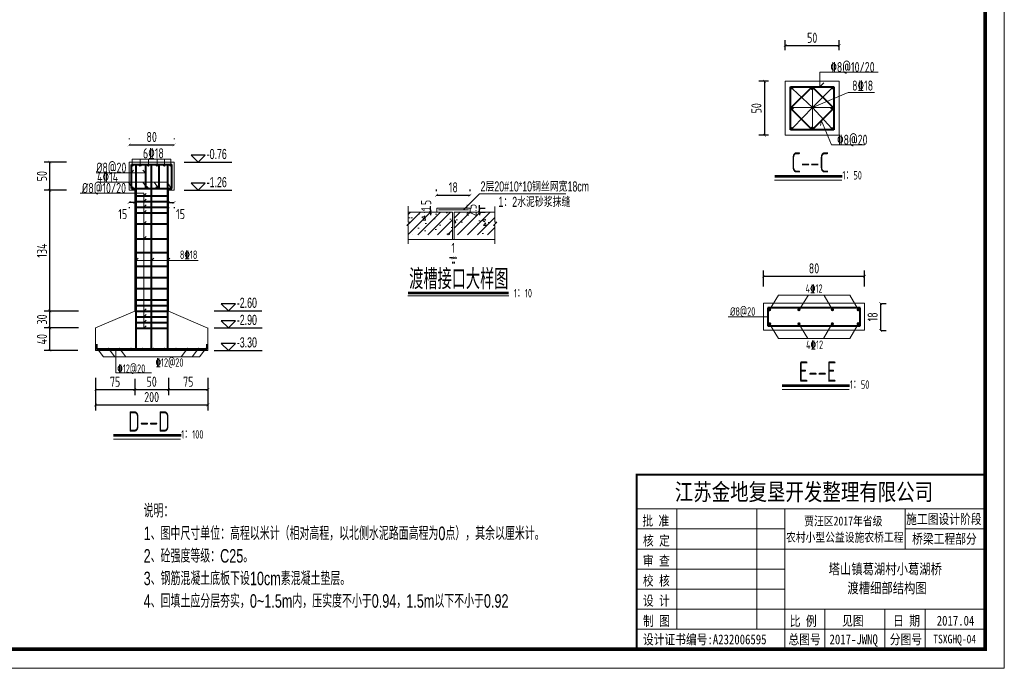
# Model space of a CAD drawing. Header units: inches. Extents: x 97745 to 142261, y 62673 to 100665.
# Tile 145 of 148: x 137637 to 139388, y 92806 to 93959. Entities that reach past the tile are written whole.
import ezdxf
from ezdxf.enums import TextEntityAlignment as Align

# ---------------------------------------------------------------- set-up
doc = ezdxf.new("R2010")
doc.units = ezdxf.units.IN
doc.header["$MEASUREMENT"] = 0
doc.layers.get('0').update_dxf_attribs({"lineweight": 15})
for name, color, linetype, lineweight in [('0文字', 6, 'Continuous', 20), ('BM1', 7, 'Continuous', 15), ('CON3', 4, 'Continuous', 20), ('zhang2', 1, 'Continuous', 40), ('尾水图', 1, 'Continuous', 40), ('文字', 7, 'Continuous', 20), ('标注线', 4, 'Continuous', 18), ('细实线', 4, 'Continuous', 15)]:
    doc.layers.add(name, color=color, linetype=linetype, lineweight=lineweight)
for name, color, linetype in [('1', 7, 'Continuous'), ('_TCH_MASK', 7, 'Continuous'), ('dim', 4, 'Continuous'), ('断面标高标注', 3, 'Continuous')]:
    doc.layers.add(name, color=color, linetype=linetype)
doc.styles.add('03、he-e', font='hztxt_e.shx', dxfattribs={"width": 0.65, "bigfont": 'hztxt.shx'})
doc.styles.add('hz-e', font='hztxt_e.shx', dxfattribs={"width": 0.8, "height": 330, "bigfont": 'hztxt.shx'})
doc.styles.add('HZTXT', font='tssdeng.shx', dxfattribs={"width": 0.75, "bigfont": 'hztxt.shx'})
doc.styles.add('三级钢', font='tssdeng.shx', dxfattribs={"width": 0.7, "height": 30, "bigfont": 'hztxt.shx'})
doc.styles.add('图框', font='SIMFANG.TTF', dxfattribs={"width": 0.8, "height": 4})
doc.styles.add('常用', font='tssdeng1.shx', dxfattribs={"width": 0.75, "height": 30, "bigfont": 'hztxt-01.shx'})
doc.dimstyles.new('3', dxfattribs={"dimtxt": 25, "dimasz": 12, "dimexe": 10, "dimexo": 30, "dimgap": 5, "dimtad": 1, "dimdec": 0, "dimzin": 0, "dimdsep": 46, "dimtxsty": 'HZTXT', "dimblk": 'ARCHTICK', "dimcen": 0, "dimclrt": 7, "dimazin": 2, "dimtfac": 1, "dimtdec": 0, "dimtix": 1, "dimtmove": 2, "dimatfit": 3, "dimfxl": 250, "dimtolj": 1, "dimtzin": 0, "dimarcsym": 0})

# ---------------------------------------------------------------- blocks, each defined once
blk = doc.blocks.new('_ArchTick')
at = {"color": 0, "linetype": 'ByBlock', "const_width": 0.15}
blk.add_lwpolyline([(-0.5, -0.5), (0.5, 0.5)], dxfattribs=at)
blk = doc.blocks.new('*D1301')
at = {"color": 0, "lineweight": -2}
for p, q in [((138406.3, 93535.6), (138401.3, 93535.6)), ((138406.3, 93535.6), (138409.3, 93535.6)), ((138409.3, 93535.6), (138414.3, 93535.6)), ((138406.3, 93528.8), (138406.3, 93525.6)), ((138409.3, 93528.8), (138409.3, 93525.6))]:
    blk.add_line(p, q, dxfattribs=at)
at = {"color": 0, "lineweight": -2, "xscale": 5, "yscale": 5, "zscale": 5}
blk.add_blockref('_ArchTick', (138406.3, 93535.6), dxfattribs=at)
at = {"color": 0, "lineweight": -2, "xscale": 5, "yscale": 5, "zscale": 5, "rotation": 180}
blk.add_blockref('_ArchTick', (138409.3, 93535.6), dxfattribs=at)
at = {"color": 7, "insert": (138407.8, 93553.4), "char_height": 18, "attachment_point": 5, "style": 'HZTXT'}
blk.add_mtext('\\A1;1', dxfattribs=at)
blk = doc.blocks.new('*D1302')
at = {"color": 0, "lineweight": -2}
for p, q in [((138378, 93654.4), (138378, 93657)), ((138437.5, 93654.4), (138437.5, 93657)), ((138378, 93647), (138437.5, 93647))]:
    blk.add_line(p, q, dxfattribs=at)
at = {"color": 0, "lineweight": -2, "xscale": 5, "yscale": 5, "zscale": 5, "rotation": 180}
blk.add_blockref('_ArchTick', (138378, 93647), dxfattribs=at)
at = {"color": 0, "lineweight": -2, "xscale": 5, "yscale": 5, "zscale": 5}
blk.add_blockref('_ArchTick', (138437.5, 93647), dxfattribs=at)
at = {"color": 7, "insert": (138407.8, 93661), "char_height": 18, "attachment_point": 5, "style": 'HZTXT'}
blk.add_mtext('\\A1;18', dxfattribs=at)
blk = doc.blocks.new('*D1303')
at = {"color": 0, "lineweight": -2}
for p, q in [((138356.6, 93621.1), (138357, 93621.1)), ((138367, 93621.1), (138367, 93626.1)), ((138367, 93621.1), (138367, 93616.7)), ((138356.6, 93616.7), (138357, 93616.7)), ((138367, 93616.7), (138367, 93611.7))]:
    blk.add_line(p, q, dxfattribs=at)
at = {"color": 0, "lineweight": -2, "xscale": 5, "yscale": 5, "zscale": 5}
for p, rotation in [((138367, 93621.1), 270), ((138367, 93616.7), 90)]:
    blk.add_blockref('_ArchTick', p, dxfattribs=dict(at, rotation=rotation))
at = {"color": 7, "insert": (138359.5, 93628.9), "char_height": 18, "attachment_point": 5, "rotation": 90, "style": 'HZTXT'}
blk.add_mtext('\\A1;1.5', dxfattribs=at)
blk = doc.blocks.new('*D1304')
at = {"color": 0, "lineweight": -2}
for p, q in [((138454.3, 93624.1), (138454.3, 93629.1)), ((138454.3, 93616.7), (138454.3, 93624.1)), ((138454.7, 93624.1), (138464.3, 93624.1)), ((138454.3, 93616.7), (138454.3, 93611.7)), ((138454.7, 93616.7), (138464.3, 93616.7))]:
    blk.add_line(p, q, dxfattribs=at)
at = {"color": 0, "lineweight": -2, "xscale": 5, "yscale": 5, "zscale": 5}
for p, rotation in [((138454.3, 93624.1), 270), ((138454.3, 93616.7), 90)]:
    blk.add_blockref('_ArchTick', p, dxfattribs=dict(at, rotation=rotation))
at = {"color": 7, "insert": (138440.3, 93620.4), "char_height": 18, "attachment_point": 5, "rotation": 90, "style": 'HZTXT'}
blk.add_mtext('\\A1;2.5', dxfattribs=at)
blk = doc.blocks.new('*D1314')
at = {"color": 0, "lineweight": -2}
for p, q in [((137831.4, 93748), (137831.4, 93746.6)), ((137911.4, 93748), (137911.4, 93746.6)), ((137831.4, 93736.6), (137911.4, 93736.6))]:
    blk.add_line(p, q, dxfattribs=at)
at = {"color": 0, "lineweight": -2, "xscale": 5, "yscale": 5, "zscale": 5, "rotation": 180}
blk.add_blockref('_ArchTick', (137831.4, 93736.6), dxfattribs=at)
at = {"color": 0, "lineweight": -2, "xscale": 5, "yscale": 5, "zscale": 5}
blk.add_blockref('_ArchTick', (137911.4, 93736.6), dxfattribs=at)
at = {"color": 7, "insert": (137871.4, 93750.6), "char_height": 18, "attachment_point": 5, "style": 'HZTXT'}
blk.add_mtext('\\A1;80', dxfattribs=at)
blk = doc.blocks.new('*D1315')
at = {"color": 0, "lineweight": -2}
for p, q in [((137720, 93705.9), (137680.3, 93705.9)), ((137690.3, 93655.9), (137690.3, 93705.9)), ((137720, 93655.9), (137680.3, 93655.9))]:
    blk.add_line(p, q, dxfattribs=at)
at = {"color": 0, "lineweight": -2, "xscale": 5, "yscale": 5, "zscale": 5}
for p, rotation in [((137690.3, 93705.9), 90), ((137690.3, 93655.9), 270)]:
    blk.add_blockref('_ArchTick', p, dxfattribs=dict(at, rotation=rotation))
at = {"color": 7, "insert": (137676.3, 93680.9), "char_height": 18, "attachment_point": 5, "rotation": 90, "style": 'HZTXT'}
blk.add_mtext('\\A1;50', dxfattribs=at)
blk = doc.blocks.new('*D1316')
at = {"color": 0, "lineweight": -2}
for p, q in [((137841.4, 93320.6), (137841.4, 93291.3)), ((137901.4, 93322), (137901.4, 93291.3)), ((137841.4, 93301.3), (137901.4, 93301.3))]:
    blk.add_line(p, q, dxfattribs=at)
at = {"color": 0, "lineweight": -2, "xscale": 5, "yscale": 5, "zscale": 5, "rotation": 180}
blk.add_blockref('_ArchTick', (137841.4, 93301.3), dxfattribs=at)
at = {"color": 0, "lineweight": -2, "xscale": 5, "yscale": 5, "zscale": 5}
blk.add_blockref('_ArchTick', (137901.4, 93301.3), dxfattribs=at)
at = {"color": 7, "insert": (137871.4, 93315.3), "char_height": 18, "attachment_point": 5, "style": 'HZTXT'}
blk.add_mtext('\\A1;50', dxfattribs=at)
blk = doc.blocks.new('*D1317')
at = {"color": 0, "lineweight": -2}
for p, q in [((137771.4, 93318), (137771.4, 93264)), ((137971.4, 93318), (137971.4, 93264)), ((137771.4, 93274), (137971.4, 93274))]:
    blk.add_line(p, q, dxfattribs=at)
at = {"color": 0, "lineweight": -2, "xscale": 5, "yscale": 5, "zscale": 5, "rotation": 180}
blk.add_blockref('_ArchTick', (137771.4, 93274), dxfattribs=at)
at = {"color": 0, "lineweight": -2, "xscale": 5, "yscale": 5, "zscale": 5}
blk.add_blockref('_ArchTick', (137971.4, 93274), dxfattribs=at)
at = {"color": 7, "insert": (137871.4, 93288), "char_height": 18, "attachment_point": 5, "style": 'HZTXT'}
blk.add_mtext('\\A1;200', dxfattribs=at)
blk = doc.blocks.new('*D1318')
at = {"color": 0, "lineweight": -2}
for p, q in [((137771.4, 93322), (137771.4, 93291.3)), ((137841.4, 93320.6), (137841.4, 93291.3)), ((137771.4, 93301.3), (137841.4, 93301.3))]:
    blk.add_line(p, q, dxfattribs=at)
at = {"color": 0, "lineweight": -2, "xscale": 5, "yscale": 5, "zscale": 5, "rotation": 180}
blk.add_blockref('_ArchTick', (137771.4, 93301.3), dxfattribs=at)
at = {"color": 0, "lineweight": -2, "xscale": 5, "yscale": 5, "zscale": 5}
blk.add_blockref('_ArchTick', (137841.4, 93301.3), dxfattribs=at)
at = {"color": 7, "insert": (137806.4, 93315.3), "char_height": 18, "attachment_point": 5, "style": 'HZTXT'}
blk.add_mtext('\\A1;75', dxfattribs=at)
blk = doc.blocks.new('*D1319')
at = {"color": 0, "lineweight": -2}
for p, q in [((137901.4, 93322), (137901.4, 93291.3)), ((137971.4, 93322), (137971.4, 93291.3)), ((137901.4, 93301.3), (137971.4, 93301.3))]:
    blk.add_line(p, q, dxfattribs=at)
at = {"color": 0, "lineweight": -2, "xscale": 5, "yscale": 5, "zscale": 5, "rotation": 180}
blk.add_blockref('_ArchTick', (137901.4, 93301.3), dxfattribs=at)
at = {"color": 0, "lineweight": -2, "xscale": 5, "yscale": 5, "zscale": 5}
blk.add_blockref('_ArchTick', (137971.4, 93301.3), dxfattribs=at)
at = {"color": 7, "insert": (137936.4, 93315.3), "char_height": 18, "attachment_point": 5, "style": 'HZTXT'}
blk.add_mtext('\\A1;75', dxfattribs=at)
blk = doc.blocks.new('*D1320')
at = {"color": 0, "lineweight": -2}
for p, q in [((137740.2, 93410.9), (137680.3, 93410.9)), ((137690.3, 93370.9), (137690.3, 93410.9)), ((137740.2, 93370.9), (137680.3, 93370.9))]:
    blk.add_line(p, q, dxfattribs=at)
at = {"color": 0, "lineweight": -2, "xscale": 5, "yscale": 5, "zscale": 5}
for p, rotation in [((137690.3, 93410.9), 90), ((137690.3, 93370.9), 270)]:
    blk.add_blockref('_ArchTick', p, dxfattribs=dict(at, rotation=rotation))
at = {"color": 7, "insert": (137676.3, 93390.9), "char_height": 18, "attachment_point": 5, "rotation": 90, "style": 'HZTXT'}
blk.add_mtext('\\A1;40', dxfattribs=at)
blk = doc.blocks.new('*D1321')
at = {"color": 0, "lineweight": -2}
for p, q in [((137741.4, 93441.1), (137680.3, 93441.1)), ((137690.3, 93410.9), (137690.3, 93441.1)), ((137741.4, 93410.9), (137680.3, 93410.9))]:
    blk.add_line(p, q, dxfattribs=at)
at = {"color": 0, "lineweight": -2, "xscale": 5, "yscale": 5, "zscale": 5}
for p, rotation in [((137690.3, 93441.1), 90), ((137690.3, 93410.9), 270)]:
    blk.add_blockref('_ArchTick', p, dxfattribs=dict(at, rotation=rotation))
at = {"color": 7, "insert": (137676.3, 93426), "char_height": 18, "attachment_point": 5, "rotation": 90, "style": 'HZTXT'}
blk.add_mtext('\\A1;30', dxfattribs=at)
blk = doc.blocks.new('*D1334')
at = {"color": 0, "lineweight": -2}
for p, q in [((137720, 93655.9), (137680.3, 93655.9)), ((137690.3, 93441.1), (137690.3, 93655.9)), ((137740.2, 93441.1), (137680.3, 93441.1))]:
    blk.add_line(p, q, dxfattribs=at)
at = {"color": 0, "lineweight": -2, "xscale": 5, "yscale": 5, "zscale": 5}
for p, rotation in [((137690.3, 93655.9), 90), ((137690.3, 93441.1), 270)]:
    blk.add_blockref('_ArchTick', p, dxfattribs=dict(at, rotation=rotation))
at = {"color": 7, "insert": (137676.3, 93548.5), "char_height": 18, "attachment_point": 5, "rotation": 90, "style": 'HZTXT'}
blk.add_mtext('\\A1;134', dxfattribs=at)
blk = doc.blocks.new('*D1322')
at = {"color": 0, "lineweight": -2}
for p, q in [((137901.4, 93634.2), (137911.4, 93634.2)), ((137901.4, 93625.9), (137901.4, 93624.2)), ((137911.4, 93625.9), (137911.4, 93624.2))]:
    blk.add_line(p, q, dxfattribs=at)
at = {"color": 0, "lineweight": -2, "xscale": 5, "yscale": 5, "zscale": 5, "rotation": 180}
blk.add_blockref('_ArchTick', (137901.4, 93634.2), dxfattribs=at)
at = {"color": 0, "lineweight": -2, "xscale": 5, "yscale": 5, "zscale": 5}
blk.add_blockref('_ArchTick', (137911.4, 93634.2), dxfattribs=at)
at = {"color": 7, "insert": (137922.8, 93613.5), "char_height": 18, "attachment_point": 5, "style": 'HZTXT'}
blk.add_mtext('\\A1;15', dxfattribs=at)
blk = doc.blocks.new('*D1326')
at = {"color": 0, "lineweight": -2}
for p, q in [((137841.4, 93634.2), (137831.4, 93634.2)), ((137831.4, 93625.9), (137831.4, 93624.2)), ((137841.4, 93625.9), (137841.4, 93624.2))]:
    blk.add_line(p, q, dxfattribs=at)
at = {"color": 0, "lineweight": -2, "xscale": 5, "yscale": 5, "zscale": 5, "rotation": 180}
blk.add_blockref('_ArchTick', (137831.4, 93634.2), dxfattribs=at)
at = {"color": 0, "lineweight": -2, "xscale": 5, "yscale": 5, "zscale": 5}
blk.add_blockref('_ArchTick', (137841.4, 93634.2), dxfattribs=at)
at = {"color": 7, "insert": (137820, 93613.5), "char_height": 18, "attachment_point": 5, "style": 'HZTXT'}
blk.add_mtext('\\A1;15', dxfattribs=at)
blk = doc.blocks.new('*D1617')
at = {"color": 0, "lineweight": -2}
for p, q in [((138998, 93904.8), (138998, 93923)), ((139094, 93904.8), (139094, 93923)), ((138998, 93913), (139094, 93913))]:
    blk.add_line(p, q, dxfattribs=at)
at = {"color": 0, "lineweight": -2, "xscale": 5, "yscale": 5, "zscale": 5, "rotation": 180}
blk.add_blockref('_ArchTick', (138998, 93913), dxfattribs=at)
at = {"color": 0, "lineweight": -2, "xscale": 5, "yscale": 5, "zscale": 5}
blk.add_blockref('_ArchTick', (139094, 93913), dxfattribs=at)
at = {"color": 7, "insert": (139046, 93927), "char_height": 18, "attachment_point": 5, "style": 'HZTXT'}
blk.add_mtext('\\A1;50', dxfattribs=at)
blk = doc.blocks.new('*D1618')
at = {"color": 0, "lineweight": -2}
for p, q in [((138968, 93849.6), (138950.9, 93849.6)), ((138960.9, 93849.6), (138960.9, 93753.6)), ((138968, 93753.6), (138950.9, 93753.6))]:
    blk.add_line(p, q, dxfattribs=at)
at = {"color": 0, "lineweight": -2, "xscale": 5, "yscale": 5, "zscale": 5}
for p, rotation in [((138960.9, 93849.6), 90), ((138960.9, 93753.6), 270)]:
    blk.add_blockref('_ArchTick', p, dxfattribs=dict(at, rotation=rotation))
at = {"color": 7, "insert": (138946.9, 93801.6), "char_height": 18, "attachment_point": 5, "rotation": 90, "style": 'HZTXT'}
blk.add_mtext('\\A1;50', dxfattribs=at)
blk = doc.blocks.new('*D1619')
at = {"color": 0, "lineweight": -2}
for p, q in [((138959.2, 93484.7), (138959.2, 93512.9)), ((139139.2, 93484.7), (139139.2, 93512.9)), ((138959.2, 93502.9), (139139.2, 93502.9))]:
    blk.add_line(p, q, dxfattribs=at)
at = {"color": 0, "lineweight": -2, "xscale": 5, "yscale": 5, "zscale": 5, "rotation": 180}
blk.add_blockref('_ArchTick', (138959.2, 93502.9), dxfattribs=at)
at = {"color": 0, "lineweight": -2, "xscale": 5, "yscale": 5, "zscale": 5}
blk.add_blockref('_ArchTick', (139139.2, 93502.9), dxfattribs=at)
at = {"color": 7, "insert": (139049.2, 93516.9), "char_height": 18, "attachment_point": 5, "style": 'HZTXT'}
blk.add_mtext('\\A1;80', dxfattribs=at)
blk = doc.blocks.new('*D1620')
at = {"color": 0, "lineweight": -2}
for p, q in [((139167.5, 93454.7), (139167.5, 93406.7)), ((139169.2, 93454.7), (139177.5, 93454.7)), ((139169.2, 93406.7), (139177.5, 93406.7))]:
    blk.add_line(p, q, dxfattribs=at)
at = {"color": 0, "lineweight": -2, "xscale": 5, "yscale": 5, "zscale": 5}
for p, rotation in [((139167.5, 93454.7), 90), ((139167.5, 93406.7), 270)]:
    blk.add_blockref('_ArchTick', p, dxfattribs=dict(at, rotation=rotation))
at = {"color": 7, "insert": (139153.5, 93430.7), "char_height": 18, "attachment_point": 5, "rotation": 90, "style": 'HZTXT'}
blk.add_mtext('\\A1;18', dxfattribs=at)

msp = doc.modelspace()

# ---------------------------------------------------------------- hatches: boundary and pattern name
h = msp.add_hatch()
h.set_pattern_fill('AR-CONC', color=256, scale=7.5, style=0)
h.set_pattern_definition([(50, (120356.08, 51440.17), (53.794514, -4.70641), [5.625, -61.875]), (355, (120356.08, 51440.17), (-10.40635, 56.41441), [4.5, -49.5]), (100.4514, (120360.56, 51439.776), (43.388204, 51.707966), [4.780514, -52.58566]), (46.1842, (120356.08, 51455.17), (80.04308, -12.41393), [8.4375, -92.8125]), (96.6356, (120362.75, 51454.13), (70.0997, 73.05884), [7.17077, -78.87847]), (351.1842, (120356.08, 51455.17), (70.09965, 73.0589), [6.75, -74.25]), (21, (120363.58, 51451.42), (44.76803, -30.196417), [5.625, -61.875]), (326, (120363.58, 51451.42), (18.24865, 54.386253), [4.5, -49.5]), (71.4514, (120367.31, 51448.9), (63.0167, 24.18979), [4.780514, -52.58566]), (37.5, (120356.078, 51440.168), (0.911989, 24.967039), [0, -48.9, 0, -50.25, 0, -49.6875]), (7.5, (120356.078, 51440.168), (19.730215, 29.580878), [0, -28.65, 0, -47.775, 0, -18.9375]), (327.5, (120339.353, 51440.168), (40.036683, -1.691615), [0, -18.75, 0, -58.5, 0, -77.625]), (317.5, (120331.853, 51440.168), (43.738963, 7.507874), [0, -24.375, 0, -38.85, 0, -55.125])])
h.paths.add_polyline_path([(138406.524, 93576.39), (138406.524, 93616.654), (138327.691, 93616.654), (138327.691, 93611.175), (138331.329, 93611.289), (138325.378, 93605.343), (138327.741, 93605.29), (138327.741, 93576.39)])
h.paths.add_polyline_path([(138409.5, 93576.39), (138481.531, 93576.39), (138481.531, 93607.285), (138479.118, 93607.34), (138485.069, 93613.286), (138481.481, 93613.173), (138481.481, 93616.654), (138409.5, 93616.654)])
h.paths.add_polyline_path([(138436.172, 93609.883), (138436.172, 93630.865), (138454.922, 93630.865), (138454.922, 93609.883)], flags=9)
h = msp.add_hatch()
h.set_pattern_fill('ANSI31', color=256, scale=100, style=0)
h.set_pattern_definition([(45, (120356.078, 51440.168), (-8.8388348, 8.8388348), [])])
h.paths.add_polyline_path([(138406.524, 93576.39), (138406.524, 93616.654), (138327.691, 93616.654), (138327.691, 93611.175), (138331.329, 93611.289), (138325.378, 93605.343), (138327.741, 93605.29), (138327.741, 93576.39)])
h.paths.add_polyline_path([(138481.531, 93576.39), (138481.531, 93607.285), (138479.118, 93607.34), (138485.069, 93613.286), (138481.481, 93613.173), (138481.481, 93616.654), (138409.5, 93616.654), (138409.5, 93576.39)])
h.paths.add_polyline_path([(138436.172, 93609.883), (138436.172, 93630.865), (138454.922, 93630.865), (138454.922, 93609.883)], flags=9)
at = {"layer": '_TCH_MASK'}
for points in [[(139007.824, 93837.524, 1), (139012.624, 93837.524, 1)], [(139043.616, 93836.263, 1), (139048.416, 93836.263, 1)], [(139079.254, 93837.524, 1), (139084.054, 93837.524, 1)], [(139008.732, 93801.841, 1), (139013.532, 93801.841, 1)], [(139078.218, 93801.686, 1), (139083.018, 93801.686, 1)], [(139007.824, 93765.85, 1), (139012.624, 93765.85, 1)], [(139043.496, 93766.751, 1), (139048.296, 93766.751, 1)], [(139078.873, 93765.703, 1), (139083.673, 93765.703, 1)], [(137835.537, 93700.257, 1), (137838.537, 93700.257, 1)], [(137849.484, 93700.257, 1), (137852.484, 93700.257, 1)], [(137864.037, 93700.257, 1), (137867.037, 93700.257, 1)], [(137879.869, 93700.257, 1), (137882.869, 93700.257, 1)], [(137892.537, 93700.257, 1), (137895.537, 93700.257, 1)], [(137904.172, 93700.257, 1), (137907.172, 93700.257, 1)], [(137835.537, 93660.169, 1), (137838.537, 93660.169, 1)], [(137861.203, 93660.227, 1), (137864.203, 93660.227, 1)], [(137881.335, 93660.169, 1), (137884.335, 93660.169, 1)], [(137904.301, 93660.169, 1), (137907.301, 93660.169, 1)], [(138967.163, 93443.515, 1), (138973.163, 93443.515, 1)], [(139019.407, 93443.515, 1), (139025.407, 93443.515, 1)], [(139078.863, 93443.515, 1), (139084.863, 93443.515, 1)], [(139124.895, 93443.442, 1), (139130.895, 93443.442, 1)], [(138967.324, 93418.237, 1), (138973.324, 93418.237, 1)], [(139019.407, 93418.187, 1), (139025.407, 93418.187, 1)], [(139078.863, 93418.187, 1), (139084.863, 93418.187, 1)], [(139124.757, 93418.437, 1), (139130.757, 93418.437, 1)], [(137775.75, 93374.686, -1), (137773.446, 93374.686, -1)], [(137795.75, 93374.686, -1), (137793.446, 93374.686, -1)], [(137815.75, 93374.686, -1), (137813.446, 93374.686, -1)], [(137835.75, 93374.686, -1), (137833.446, 93374.686, -1)], [(137855.75, 93374.686, -1), (137853.446, 93374.686, -1)], [(137875.75, 93374.686, -1), (137873.446, 93374.686, -1)], [(137895.75, 93374.686, -1), (137893.446, 93374.686, -1)], [(137915.75, 93374.686, -1), (137913.446, 93374.686, -1)], [(137935.75, 93374.686, -1), (137933.446, 93374.686, -1)], [(137955.75, 93374.686, -1), (137953.446, 93374.686, -1)], [(137969.06, 93374.686, -1), (137966.756, 93374.686, -1)]]:
    msp.add_hatch(color=1, dxfattribs=at).paths.add_polyline_path(points)

# ---------------------------------------------------------------- linework, layer by layer
at = {"ltscale": 0.05}
for p, q in [((139059.446, 93840.011), (139059.446, 93865.824)), ((139059.446, 93865.824), (139163.104, 93865.824)), ((139059.446, 93840.011), (139066.467, 93846.844)), ((139046.291, 93802.786), (139012.19, 93767.283)), ((139046.291, 93802.786), (139080.763, 93765.881)), ((139062.294, 93779.546), (139060.585, 93770.777)), ((139062.294, 93779.546), (139080.527, 93736.637)), ((139080.527, 93736.637), (139139.229, 93736.637))]:
    msp.add_line(p, q, dxfattribs=at)
for p, q in [((138997.958, 93849.611), (139093.958, 93849.611)), ((138997.958, 93753.611), (138997.958, 93849.611)), ((139093.958, 93849.611), (139093.958, 93753.611)), ((139010.865, 93836.264), (139046.291, 93802.786)), ((139046.291, 93802.786), (139080.562, 93836.837)), ((139046.291, 93834.601), (139046.291, 93802.786)), ((139046.291, 93802.786), (139110.069, 93829.56)), ((139110.069, 93829.56), (139156.66, 93829.56)), ((139046.291, 93802.786), (139013.033, 93802.786)), ((139046.291, 93802.786), (139046.291, 93766.559)), ((139046.291, 93802.786), (139079.196, 93802.786)), ((139093.958, 93753.611), (138997.958, 93753.611)), ((137831.384, 93655.865), (137831.384, 93705.865)), ((137837.037, 93700.257), (137837.037, 93710.874)), ((137837.037, 93710.874), (137905.672, 93710.874)), ((137850.984, 93700.257), (137850.984, 93710.874)), ((137865.537, 93700.257), (137865.537, 93710.874)), ((137881.369, 93700.257), (137881.369, 93710.874)), ((137894.037, 93700.257), (137894.037, 93710.874)), ((137905.672, 93710.874), (137905.672, 93700.257)), ((137911.384, 93655.865), (137911.384, 93705.865)), ((137835.384, 93686.99), (137839.324, 93691.463)), ((137860.632, 93687.048), (137855.865, 93691.815)), ((137860.69, 93686.99), (137772.684, 93686.99)), ((137898.767, 93670.252), (137773.983, 93670.252)), ((137830.003, 93670.252), (137837.037, 93660.169)), ((137841.384, 93655.865), (137831.384, 93655.865)), ((137855.668, 93670.226), (137862.701, 93660.142)), ((137875.799, 93670.168), (137882.833, 93660.085)), ((137898.767, 93670.252), (137905.801, 93660.169)), ((137901.384, 93655.865), (137911.384, 93655.865)), ((137901.429, 93655.865), (137901.429, 93441.096)), ((137857.693, 93650.785), (137744.353, 93650.785)), ((137857.693, 93410.865), (137857.693, 93650.785)), ((137857.693, 93645.865), (137861.819, 93649.991)), ((137857.693, 93635.865), (137861.819, 93639.991)), ((137857.693, 93625.865), (137861.819, 93629.991)), ((137857.693, 93615.865), (137861.819, 93619.991)), ((137857.693, 93595.865), (137861.819, 93599.991)), ((137857.693, 93569.52), (137861.819, 93573.647)), ((137843.384, 93531.093), (137847.511, 93535.22)), ((137843.384, 93531.093), (137954.24, 93531.093)), ((137871.406, 93531.093), (137875.533, 93535.22)), ((137899.429, 93531.093), (137903.556, 93535.22)), ((138970.043, 93443.429), (138986.262, 93469.129)), ((138986.262, 93469.129), (139113.084, 93469.129)), ((139022.59, 93443.135), (139038.911, 93468.77)), ((139067.324, 93468.893), (139082.09, 93443.229)), ((139113.084, 93469.129), (139127.952, 93443.524)), ((139139.163, 93454.748), (138959.163, 93454.748)), ((138959.163, 93454.748), (138959.163, 93406.748)), ((139139.163, 93406.748), (139139.163, 93454.748)), ((138967.163, 93430.748), (138896.28, 93430.748)), ((138970.043, 93418.066), (138986.262, 93392.367)), ((139022.056, 93418.066), (139038.274, 93392.367)), ((139066.324, 93392.367), (139081.192, 93417.971)), ((139113.084, 93392.367), (139127.952, 93417.971)), ((138959.163, 93406.748), (139139.163, 93406.748)), ((138986.262, 93392.367), (139113.084, 93392.367)), ((137807.614, 93373.118), (137807.614, 93331.067)), ((137807.614, 93331.067), (137871.215, 93331.067))]:
    msp.add_line(p, q)
at = {"ltscale": 5}
for p, q in [((137831.384, 93705.865), (137911.384, 93705.865)), ((137841.384, 93655.865), (137841.384, 93441.096)), ((137841.384, 93441.096), (137771.406, 93411.096)), ((137901.429, 93441.096), (137971.406, 93410.865)), ((137771.406, 93411.096), (137771.406, 93370.865)), ((137971.406, 93411.096), (137971.406, 93370.865)), ((137971.406, 93370.865), (137771.406, 93370.865))]:
    msp.add_line(p, q, dxfattribs=at)
at = {"ltscale": 3}
for p, q in [((138425.929, 93621.118), (138454.28, 93649.347)), ((138454.28, 93649.347), (138607.647, 93649.347)), ((138327.691, 93627.333), (138327.691, 93599.176)), ((138378.25, 93624.094), (138437.774, 93624.094)), ((138378.25, 93616.654), (138378.25, 93624.094)), ((138381.227, 93621.118), (138434.798, 93621.118)), ((138437.774, 93616.654), (138437.774, 93624.094)), ((138481.481, 93627.148), (138481.481, 93599.089)), ((138327.691, 93616.654), (138406.524, 93616.654)), ((138406.524, 93616.654), (138406.524, 93568.39)), ((138409.5, 93616.654), (138481.481, 93616.654)), ((138409.5, 93616.654), (138409.5, 93568.39)), ((138331.329, 93599.291), (138325.378, 93593.345)), ((138325.378, 93593.345), (138327.791, 93593.29)), ((138327.691, 93599.176), (138331.329, 93599.291)), ((138327.741, 93593.292), (138327.741, 93560.558)), ((138485.069, 93599.203), (138479.118, 93593.256)), ((138479.118, 93593.256), (138481.531, 93593.202)), ((138481.43, 93599.088), (138485.069, 93599.203)), ((138481.531, 93593.202), (138481.531, 93560.553)), ((138327.741, 93568.39), (138481.531, 93568.39))]:
    msp.add_line(p, q, dxfattribs=at)
at = {"layer": '_TCH_MASK', "color": 1}
for centre in [(137837.037, 93700.257), (137850.984, 93700.257), (137865.537, 93700.257), (137881.369, 93700.257), (137894.037, 93700.257), (137905.672, 93700.257), (137837.037, 93660.169), (137862.703, 93660.227), (137882.835, 93660.169), (137905.801, 93660.169)]:
    msp.add_circle(centre, 1.5, dxfattribs=at)
at = {"layer": 'BM1', "color": 0, "linetype": 'Continuous'}
for p, q in [((138734.049, 93150.033), (139353.405, 93150.033)), ((138734.049, 93150.033), (138734.049, 92839.846)), ((138734.049, 92839.846), (138734.049, 93150.033)), ((138734.049, 93089.013), (139353.405, 93089.013)), ((138805.239, 92875.442), (138805.239, 93089.013)), ((138947.62, 93089.013), (138947.62, 92875.442)), ((138997.453, 93089.013), (138997.453, 92839.846)), ((139211.025, 93017.822), (139211.025, 93089.013)), ((138734.049, 93053.418), (138997.453, 93053.418)), ((139211.025, 93053.418), (139353.405, 93053.418)), ((138734.049, 93017.822), (139353.405, 93017.822)), ((138734.049, 92982.227), (138997.453, 92982.227)), ((138734.049, 92946.632), (138997.453, 92946.632)), ((138734.049, 92911.037), (139353.405, 92911.037)), ((139068.644, 92911.037), (139068.644, 92839.846)), ((139175.429, 92911.037), (139175.429, 92839.846)), ((139246.62, 92911.037), (139246.62, 92875.442)), ((139246.62, 92839.846), (139246.62, 92911.037)), ((138734.049, 92875.442), (139353.405, 92875.442))]:
    msp.add_line(p, q, dxfattribs=at)
at = {"layer": 'BM1', "const_width": 0.677}
msp.add_lwpolyline([(136514.205, 94837.664), (139387.26, 94837.664), (139387.26, 92805.992), (136514.205, 92805.992), (136514.205, 94837.664)], dxfattribs=at)
at = {"layer": 'BM1'}
msp.add_lwpolyline([(136514.205, 94837.664), (139387.26, 94837.664), (139387.26, 92805.992), (136514.205, 92805.992)], close=True, dxfattribs=at)
at = {"layer": 'BM1', "color": 0, "linetype": 'Continuous', "const_width": 6.771}
msp.add_lwpolyline([(136627.862, 92839.846), (136627.862, 94783.288), (139353.405, 94783.288), (139353.405, 92839.846)], close=True, dxfattribs=at)
at = {"layer": 'BM1', "color": 0, "linetype": 'Continuous', "const_width": 3.56}
msp.add_lwpolyline([(139353.405, 93150.033), (138734.049, 93150.033), (138734.049, 92839.846)], dxfattribs=at)
at = {"layer": 'CON3'}
for p, q in [((138979.048, 93673.782), (139098.526, 93673.782)), ((138327.002, 93468.087), (138506.418, 93468.087)), ((138992.297, 93301.612), (139111.774, 93301.612)), ((137803.34, 93213.029), (137922.817, 93213.029))]:
    msp.add_line(p, q, dxfattribs=at)
at = {"layer": 'dim', "ltscale": 0.5}
msp.add_line((137982.617, 93370.865), (138067.777, 93370.865), dxfattribs=at)
at = {"layer": 'zhang2', "const_width": 4.8}
for points in [[(138979.016, 93680.579), (139099.662, 93680.579)], [(138327.002, 93473.087), (138506.418, 93473.087)], [(138992.265, 93308.41), (139112.91, 93308.41)], [(137803.308, 93219.827), (137923.953, 93219.827)]]:
    msp.add_lwpolyline(points, dxfattribs=at)
at = {"layer": '尾水图'}
for p, q in [((139007.558, 93840.011), (139084.358, 93840.011)), ((139007.558, 93763.211), (139007.558, 93840.011)), ((139045.958, 93840.011), (139007.558, 93801.611)), ((139084.358, 93801.611), (139045.958, 93840.011)), ((139084.358, 93840.011), (139084.358, 93763.211)), ((139007.558, 93801.611), (139045.958, 93763.211)), ((139045.958, 93763.211), (139084.358, 93801.611)), ((139084.358, 93763.211), (139007.558, 93763.211)), ((137835.384, 93701.865), (137907.384, 93701.865)), ((137835.384, 93658.686), (137835.384, 93701.865)), ((137843.384, 93701.865), (137843.384, 93374.865)), ((137860.632, 93701.865), (137860.632, 93658.686)), ((137871.406, 93374.865), (137871.406, 93701.865)), ((137884.442, 93701.865), (137884.442, 93658.686)), ((137899.429, 93701.865), (137899.429, 93374.865)), ((137907.384, 93658.686), (137907.384, 93701.865)), ((137835.384, 93658.686), (137907.384, 93658.686)), ((137860.632, 93660.701), (137863.057, 93663.693)), ((137863.721, 93658.686), (137865.826, 93661.536)), ((137881.755, 93658.686), (137879.189, 93661.805)), ((137884.442, 93661.103), (137882.153, 93663.872)), ((137843.384, 93645.865), (137899.429, 93645.865)), ((137843.384, 93635.865), (137899.429, 93635.865)), ((137843.384, 93625.865), (137899.429, 93625.865)), ((137843.384, 93615.865), (137899.429, 93615.865)), ((137843.384, 93595.865), (137899.429, 93595.865)), ((137843.384, 93569.52), (137899.429, 93569.52)), ((137843.384, 93545.193), (137899.429, 93545.193)), ((137843.384, 93520.865), (137899.429, 93520.865)), ((137843.384, 93500.865), (137899.429, 93500.865)), ((137843.384, 93480.865), (137899.429, 93480.865)), ((137843.384, 93460.865), (137899.429, 93460.865)), ((137843.384, 93450.865), (137899.429, 93450.865)), ((138967.163, 93446.748), (138967.163, 93414.748)), ((139131.163, 93446.748), (138967.163, 93446.748)), ((139131.163, 93414.748), (139131.163, 93446.748)), ((137843.384, 93440.865), (137899.429, 93440.865)), ((137843.384, 93430.865), (137899.429, 93430.865)), ((137843.384, 93420.865), (137899.429, 93420.865)), ((137843.384, 93410.865), (137899.429, 93410.865)), ((138967.163, 93414.748), (139131.163, 93414.748)), ((137773.406, 93382.017), (137773.406, 93373.118)), ((137969.406, 93373.118), (137773.406, 93373.118)), ((137969.406, 93381.883), (137969.406, 93373.118))]:
    msp.add_line(p, q, dxfattribs=at)
at = {"layer": '断面标高标注', "color": 3}
for p, q in [((137929.007, 93705.865), (138014.167, 93705.865)), ((137929.007, 93655.865), (138014.167, 93655.865)), ((137982.617, 93441.286), (138067.295, 93441.286)), ((137982.617, 93410.881), (138067.777, 93410.881))]:
    msp.add_line(p, q, dxfattribs=at)
for points in [[(137941.609, 93718.463), (137954.207, 93705.865), (137966.806, 93718.463)], [(137941.609, 93668.463), (137954.207, 93655.865), (137966.806, 93668.463)], [(137995.219, 93453.884), (138007.817, 93441.286), (138020.416, 93453.884)], [(137995.219, 93423.479), (138007.817, 93410.881), (138020.416, 93423.479)], [(137995.219, 93383.463), (138007.817, 93370.865), (138020.416, 93383.463)]]:
    msp.add_lwpolyline(points, close=True, dxfattribs=at)
at = {"layer": '细实线'}
for p, q in [((137857.693, 93440.865), (137861.819, 93444.991)), ((137857.693, 93430.865), (137861.819, 93434.991)), ((137857.693, 93420.865), (137861.819, 93424.991)), ((137857.693, 93410.865), (137861.819, 93414.991)), ((137774.496, 93374.465), (137785.82, 93359.468)), ((137794.549, 93374.465), (137805.873, 93359.468)), ((137814.437, 93374.465), (137825.762, 93359.468)), ((137935.075, 93374.465), (137923.751, 93359.468)), ((137954.671, 93374.465), (137943.347, 93359.468)), ((137967.746, 93374.465), (137956.421, 93359.468)), ((137785.82, 93359.468), (137956.421, 93359.468))]:
    msp.add_line(p, q, dxfattribs=at)

# ---------------------------------------------------------------- texts
at = {"ltscale": 5, "style": '三级钢', "width": 0.7}
for s, p in [('C--C', (139042.37, 93687.353)), ('E--E', (139055.619, 93315.183)), ('D--D', (137866.662, 93226.6))]:
    msp.add_text(s, height=36, dxfattribs=at).set_placement(p, align=Align.CENTER)
msp.add_text('渡槽接口大样图', height=36, dxfattribs=at).set_placement((138329.374, 93479.861))
at = {"style": 'hz-e', "width": 0.7}
for s, p in [('说明：', (137857.197, 93073.748)), ('1、图中尺寸单位：高程以米计（相对高程，以北侧水泥路面高程为0点），其余以厘米计。', (137857.197, 93033.668)), ('2、砼强度等级：C25。', (137857.197, 92993.588)), ('3、钢筋混凝土底板下设10cm素混凝土垫层。', (137857.197, 92953.508)), ('4、回填土应分层夯实，0~1.5m内，压实度不小于0.94，1.5m以下不小于0.92', (137857.197, 92913.428))]:
    msp.add_text(s, height=24, dxfattribs=at).set_placement(p)
at = {"layer": '0文字', "style": '常用', "width": 0.75}
for s, height, p in [('%%1328@10/20', 18, (139078.304, 93865.824)), ('8%%13218', 18, (139116.897, 93832.994)), ('%%1328@20', 18, (139090.203, 93736.637)), ('6%%13218', 18, (137855.97, 93712.573)), ('%%C8@20', 18, (137772.684, 93686.99)), ('4%%13214', 18, (137774.367, 93670.429)), ('%%C8@10/20', 18, (137747.556, 93650.785)), ('8%%13218', 15, (137921.532, 93533.711)), ('4%%13212', 15, (139034.091, 93473.433)), ('%%C8@20', 15, (138900.065, 93432.762)), ('4%%13212', 15, (139035.047, 93373.495)), ('%%13212@20', 15, (137878.309, 93342.065)), ('%%13212@20', 15, (137810.326, 93331.067))]:
    msp.add_text(s, height=height, dxfattribs=at).set_placement(p)
at = {"layer": '1', "color": 7, "linetype": 'Continuous', "style": '图框', "width": 0.8}
for s, height, p in [('江苏金地复垦开发整理有限公司 ', 30.0739, (138801.634, 93104.316)), ('批 准', 17.5431, (138744.016, 93059.443)), ('贾汪区2017年省级', 15.9483, (139031.794, 93059.67)), ('核 定', 17.5431, (138744.912, 93024.032)), ('农村小型公益设施农桥工程', 15.94828, (138999.478, 93030.817)), ('审 查', 17.5431, (138744.912, 92988.437)), ('校 核', 17.5431, (138744.912, 92952.842)), ('设 计', 17.5431, (138744.912, 92917.246)), ('制 图', 17.5431, (138745.143, 92881.159)), ('比 例', 17.5431, (139006.132, 92880.97)), ('见图', 17.5431, (139099.12, 92881.595)), ('日 期', 17.5431, (139189.852, 92881.595)), ('2017.04', 17.5431, (139267.448, 92881.595)), ('设计证书编号:A232006595 ', 17.54311, (138744.923, 92848.331)), ('总图号', 17.5431, (139003.827, 92848.435)), ('2017-JWNQ', 17.5431, (139076.789, 92848.435)), ('分图号', 17.5431, (139183.955, 92848.435))]:
    msp.add_text(s, height=height, dxfattribs=at).set_placement(p)
at = {"layer": '1', "color": 7, "linetype": 'Continuous', "char_height": 17.5431, "width": 145.71151, "attachment_point": 5, "style": '图框'}
for s, insert in [('施工图设计阶段', (139280.097, 93070.177)), ('桥梁工程部分', (139281.125, 93034.905))]:
    msp.add_mtext(s, dxfattribs=dict(at, insert=insert))
at = {"layer": 'BM1', "color": 0, "linetype": 'Continuous', "style": '图框', "width": 0.8}
msp.add_text('TSXGHQ-04', height=15.5746, dxfattribs=at).set_placement((139261.222, 92849.939))
at = {"layer": '文字', "linetype": 'Continuous', "style": '图框', "width": 0.8}
for s, p in [('塔山镇葛湖村小葛湖桥', (139075.18, 92973.062)), ('渡槽细部结构图', (139108.534, 92939.199))]:
    msp.add_text(s, height=18.4698, dxfattribs=at).set_placement(p)
at = {"layer": '断面标高标注', "color": 3, "style": '03、he-e', "width": 0.65}
for s, p in [('-0.76', (137969.327, 93705.865)), ('-1.26', (137969.327, 93655.865)), ('-2.60', (138022.937, 93441.286)), ('-2.90', (138022.937, 93410.881)), ('-3.30', (138022.937, 93370.865))]:
    msp.add_text(s, height=18, dxfattribs=at).set_placement(p, align=Align.BOTTOM_LEFT)
for s, p in [('2层20#10*10钢丝网宽18cm', (138456.285, 93653.626)), ('1：2水泥砂浆抹缝', (138488.07, 93626.19))]:
    msp.add_text(s, height=18, dxfattribs=at).set_placement(p)
at = {"layer": '标注线', "style": '三级钢', "width": 0.7}
for s, p in [('1：50', (139099.758, 93674.933)), ('1：10', (138515.582, 93465.241)), ('1：50', (139113.006, 93302.763)), ('1：100', (137924.049, 93214.18))]:
    msp.add_text(s, height=15, dxfattribs=at).set_placement(p)

# ---------------------------------------------------------------- dimensions: what is measured, and where the dimension line sits
for base, p1, p2, text, picture, middle in [((139093.958, 93913.038), (138997.958, 93874.818), (139093.958, 93874.818), '50', '*D1617', (139045.958, 93927.038)), ((137911.384, 93736.618), (137831.384, 93718.026), (137911.384, 93718.026), '80', '*D1314', (137871.384, 93750.618)), ((138437.527, 93647.002), (138378.004, 93624.374), (138437.527, 93624.374), '18', '*D1302', (138407.766, 93661.002)), ((139139.163, 93502.905), (138959.163, 93454.748), (139139.163, 93454.748), '80', '*D1619', (139049.163, 93516.905)), ((137841.384, 93301.348), (137771.406, 93352.031), (137841.384, 93350.556), '75', '*D1318', (137806.395, 93315.348)), ((137901.429, 93301.348), (137841.384, 93350.556), (137901.429, 93352.031), '50', '*D1316', (137871.406, 93315.348)), ((137971.406, 93301.299), (137901.429, 93352.031), (137971.406, 93352.031), '75', '*D1319', (137936.418, 93315.299))]:
    dim = msp.add_linear_dim(base=base, p1=p1, p2=p2, text=text, dimstyle='3', override={"dimtxt": 18, "dimasz": 5})
    dim.commit()
    dim.dimension.update_dxf_attribs({"geometry": picture, "text_midpoint": middle})
for base, p1, p2, text, picture, middle in [((138960.908, 93753.611), (138997.958, 93849.611), (138997.958, 93753.611), '50', '*D1618', (138946.908, 93801.611)), ((137690.343, 93655.865), (137770.178, 93441.096), (137749.966, 93655.865), '134', '*D1334', (137676.343, 93548.48)), ((138454.297, 93624.094), (138424.671, 93616.654), (138424.671, 93624.094), '2.5', '*D1304', (138440.297, 93620.374)), ((139167.51, 93406.748), (139139.163, 93454.748), (139139.163, 93406.748), '18', '*D1620', (139153.51, 93430.748))]:
    dim = msp.add_linear_dim(base=base, p1=p1, p2=p2, angle=90, text=text, dimstyle='3', override={"dimtxt": 18, "dimasz": 5})
    dim.commit()
    dim.dimension.update_dxf_attribs({"geometry": picture, "text_midpoint": middle})
for base, p1, p2, picture, middle in [((137690.343, 93705.865), (137749.966, 93655.865), (137749.966, 93705.865), '*D1315', (137676.343, 93680.865)), ((137690.343, 93441.096), (137771.406, 93410.865), (137771.406, 93441.096), '*D1321', (137676.343, 93425.98)), ((137690.343, 93410.865), (137770.178, 93370.865), (137770.178, 93410.865), '*D1320', (137676.343, 93390.865))]:
    dim = msp.add_linear_dim(base=base, p1=p1, p2=p2, angle=90, dimstyle='3', override={"dimtxt": 18, "dimasz": 5})
    dim.commit()
    dim.dimension.update_dxf_attribs({"geometry": picture, "text_midpoint": middle})
for base, p1, p2, angle, text, picture, middle in [((137831.384, 93634.179), (137841.384, 93655.865), (137831.384, 93655.865), 180, '15', '*D1326', (137819.983, 93613.457)), ((138367.018, 93616.654), (138386.602, 93621.118), (138386.602, 93616.654), 90, '1.5', '*D1303', (138359.452, 93628.859))]:
    dim = msp.add_linear_dim(base=base, p1=p1, p2=p2, angle=angle, text=text, dimstyle='3', override={"dimtxt": 18, "dimasz": 5})
    dim.commit()
    dim.dimension.update_dxf_attribs({"geometry": picture, "text_midpoint": middle, "dimtype": 160})
for base, p1, p2, text, picture, middle in [((137911.429, 93634.179), (137901.429, 93655.865), (137911.429, 93655.865), '15', '*D1322', (137922.83, 93613.457)), ((138409.313, 93535.568), (138406.337, 93558.785), (138409.313, 93558.785), '1', '*D1301', (138407.825, 93553.448))]:
    dim = msp.add_linear_dim(base=base, p1=p1, p2=p2, text=text, dimstyle='3', override={"dimtxt": 18, "dimasz": 5})
    dim.commit()
    dim.dimension.update_dxf_attribs({"geometry": picture, "text_midpoint": middle, "dimtype": 160})
dim = msp.add_linear_dim(base=(137971.406, 93274.005), p1=(137771.406, 93348.011), p2=(137971.406, 93348.011), dimstyle='3', override={"dimtxt": 18, "dimasz": 5})
dim.commit()
dim.dimension.update_dxf_attribs({"geometry": '*D1317', "text_midpoint": (137871.406, 93288.005)})

doc.saveas('drawing.dxf')
